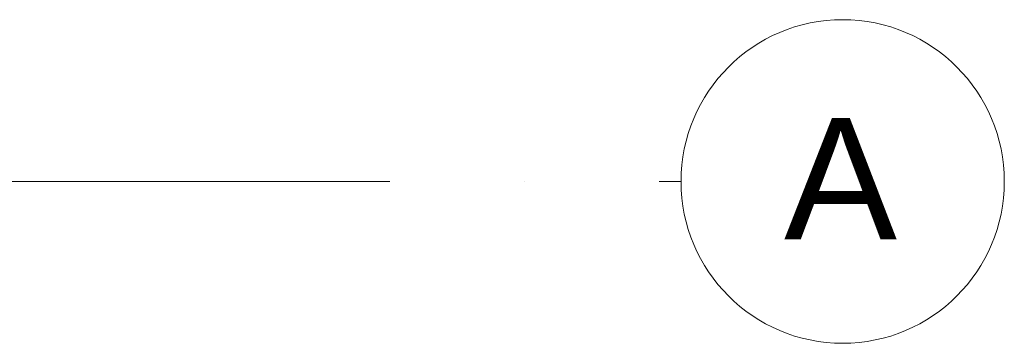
# Model space of a CAD drawing. Header units: millimetres. Extents: x -2033 to 156832, y -23587 to 25008.
# Tile 29 of 71: x 62060 to 65715, y 7150 to 8350. Entities that reach past the tile are written whole.
import ezdxf

# ---------------------------------------------------------------- set-up
doc = ezdxf.new("R2010")
doc.units = ezdxf.units.MM
doc.linetypes.add('Čerchovaná 20mm', pattern=[3000, 2000, -500, 0, -500])
doc.layers.add('CA_OSY', color=5, linetype='Continuous', lineweight=9)
doc.layers.add('CA_TEXT35', color=62, linetype='Continuous', lineweight=9)
doc.styles.add('Arial_2', font='arial.ttf', dxfattribs={"height": 450})

# ---------------------------------------------------------------- blocks, each defined once
blk = doc.blocks.new('Osnova - Bublina osnovy 12mm-4850-PŮDORYS _6_160  _ vestvek V1')
at = {"layer": 'CA_TEXT35'}
blk.add_circle((0, 0), 6, dxfattribs=at)

msp = doc.modelspace()

# ---------------------------------------------------------------- linework, layer by layer
at = {"layer": 'CA_OSY', "linetype": 'Čerchovaná 20mm'}
msp.add_line((37432.9, 7749.9), (64514.5, 7749.9), dxfattribs=at)

# ---------------------------------------------------------------- block references
at = {"layer": 'CA_TEXT35', "xscale": 99.99999999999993, "yscale": 99.99999999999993, "zscale": 99.99999999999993, "rotation": 269.9999999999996}
msp.add_blockref('Osnova - Bublina osnovy 12mm-4850-PŮDORYS _6_160  _ vestvek V1', (65114.5, 7749.9), dxfattribs=at)

# ---------------------------------------------------------------- next in the draw order: texts
at = {"layer": 'CA_TEXT35', "insert": (64896.9, 7985.1), "char_height": 450, "width": 513.08, "attachment_point": 1, "style": 'Arial_2', "bg_fill": 3, "box_fill_scale": 1.25, "bg_fill_color": 256, "bg_fill_true_color": 13158600, "bg_fill_transparency": 0}
msp.add_mtext('\\fArial|b0|i0|c238|p34|;A', dxfattribs=at)

doc.saveas('drawing.dxf')
